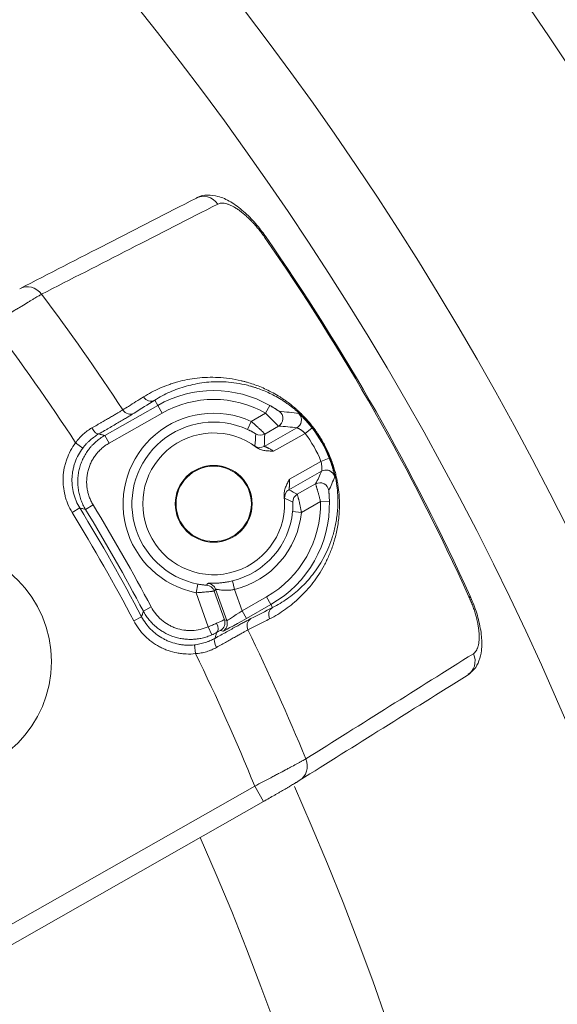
# Model space of a CAD drawing. Header units: millimetres. Extents: x 25 to 1460, y 35 to 806.
# Tile 18 of 46: x 351 to 381, y 655 to 710. Entities that reach past the tile are written whole.
import ezdxf

# ---------------------------------------------------------------- set-up
doc = ezdxf.new("R2010")
doc.units = ezdxf.units.MM
doc.layers.add('1', color=7, linetype='Continuous', true_color=0xffffff)

msp = doc.modelspace()

# ---------------------------------------------------------------- linework, layer by layer
at = {"layer": '1', "color": 155, "linetype": 'Continuous', "lineweight": 18}
for p, q in [((364.874, 698.141), (364.814, 698.099)), ((358.793, 688.604), (358.625, 688.899)), ((355.803, 686.904), (358.793, 688.604)), ((359.04, 688.169), (356.05, 686.47)), ((359.04, 688.169), (358.793, 688.604)), ((364.062, 687.704), (364.871, 688.164)), ((365.119, 688.598), (364.871, 688.164)), ((364.062, 687.704), (363.856, 687.249)), ((364.805, 686.293), (366.648, 687.341)), ((365.603, 687.43), (364.826, 686.988)), ((367.104, 687.025), (365.325, 686.013)), ((367.5, 687.33), (367.104, 687.025)), ((354.563, 686.19), (354.165, 686.491)), ((356.05, 686.47), (355.803, 686.904)), ((366.223, 684.434), (368.002, 685.445)), ((368.467, 685.629), (368.002, 685.445)), ((368.04, 684.891), (366.197, 683.844)), ((366.665, 683.587), (367.7, 684.176)), ((367.977, 683.183), (366.898, 682.57)), ((367.977, 683.183), (368.477, 683.194)), ((354.397, 682.817), (353.971, 682.557)), ((355.149, 682.998), (354.722, 682.738)), ((366.898, 682.57), (366.401, 682.618)), ((363.123, 678.219), (363.005, 678.705)), ((360.953, 678.037), (361.05, 678.527)), ((361.979, 678.134), (362.558, 676.512)), ((362.687, 676.464), (362.056, 678.234)), ((363.123, 678.219), (363.549, 677.024)), ((361.638, 676.114), (360.953, 678.037)), ((363.549, 677.024), (364.929, 677.809)), ((364.929, 677.809), (365.176, 677.374)), ((376.412, 677.842), (376.346, 677.812)), ((376.413, 677.842), (376.412, 677.842)), ((358.426, 677.233), (357.984, 676.999)), ((363.549, 677.024), (363.796, 676.589)), ((365.176, 677.374), (363.796, 676.589)), ((365.176, 677.374), (365.275, 677.201)), ((357.887, 676.679), (357.444, 676.446)), ((362.558, 676.512), (362.687, 676.464)), ((361.638, 676.114), (361.839, 675.656)), ((362.463, 675.861), (362.334, 675.909)), ((360.869, 675.097), (360.924, 674.6)), ((347.635, 657.679), (364.262, 667.13)), ((364.756, 666.261), (364.262, 667.13)), ((364.756, 666.261), (348.129, 656.809))]:
    msp.add_line(p, q, dxfattribs=at)
for centre, radius in [((222.46, 602.654), 191), ((222.46, 602.654), 177.917), ((222.46, 602.654), 173.281), ((361.95, 683.05), 2.169), ((361.95, 683.05), 2.125), ((346.302, 674.154), 6.5)]:
    msp.add_circle(centre, radius, dxfattribs=at)
for centre, radius, start, end in [((259.366, 624.736), 128.531, 24.40463, 34.82735), ((259.366, 624.736), 128.458, 24.40463, 34.82735), ((259.366, 624.736), 116.384, 33.13321, 37.05839), ((259.366, 624.736), 113.139, 33.08158, 37.2257), ((361.95, 683.05), 6.389, 60.2681, 119.616), ((361.95, 683.05), 5.889, 60.2681, 119.616), ((361.95, 683.05), 5.111, 65.5908, 258.747), ((361.95, 683.05), 4.611, 65.5908, 258.747), ((361.95, 683.05), 4, 52.7727, 6.4593), ((361.95, 683.05), 6.509, 21.5909, 37.6411), ((361.95, 683.05), 7.009, 21.5909, 37.6411), ((361.95, 683.05), 6.029, 299.616, 1.2663), ((361.95, 683.05), 6.529, 299.616, 1.2663), ((259.366, 624.736), 110.875, 27.79958, 31.43239), ((259.366, 624.736), 111.375, 27.79958, 31.43239), ((259.366, 624.736), 111.611, 27.92133, 31.31064), ((259.366, 624.736), 112.111, 27.92133, 31.31064), ((361.95, 683.05), 4.471, 283.6432, 354.4575), ((361.95, 683.05), 4.971, 283.6432, 354.4575), ((259.366, 624.736), 116.384, 22.17359, 26.09876), ((259.366, 624.736), 113.139, 22.00628, 26.1504), ((222.46, 602.654), 157.803, 275.78031, 24.10625), ((222.46, 602.654), 151.776, 276.03, 23.93438)]:
    msp.add_arc(centre, radius, start, end, dxfattribs=at)
for centre, major_axis, ratio, start_param, end_param in [((361.434, 699.412), (0.457, -0.89), 0.925549, 1.716671, 3.187703), ((351.503, 694.314), (0.457, -0.89), 0.925216, 1.730595, 3.187604), ((358.378, 689.333), (-0.266, 0.424), 0.927163, 1.587455, 3.094994), ((357.215, 688.604), (-0.266, 0.424), 0.927162, 1.587651, 3.094994), ((365.356, 687.864), (0.025, 0.499), 0.999471, 3.708128, 5.71665), ((366.401, 687.775), (0.06, 0.496), 0.999569, 4.646397, 5.646785), ((366.401, 687.775), (0.06, 0.496), 0.999569, 3.777993, 4.646397), ((355.221, 687.425), (-0.25, 0.433), 0.34841, 1.590254, 3.122973), ((364.579, 687.423), (0.5, -0.006), 0.999796, 4.183376, 5.241402), ((364.558, 686.728), (0.499, -0.025), 0.999786, 4.145636, 5.279142), ((368.287, 684.457), (-0.457, 0.203), 0.999569, 4.890245, 5.646785), ((368.287, 684.457), (-0.457, 0.203), 0.999569, 3.777993, 4.890245), ((367.948, 683.741), (0.446, -0.226), 0.9995, 0.584568, 2.557025), ((366.444, 683.409), (0.234, 0.442), 0.999786, 1.004044, 2.137549), ((366.912, 683.152), (0.247, 0.435), 0.999794, 1.033597, 2.107996), ((361.509, 677.967), (0.396, -0.306), 0.999785, 0.999996, 2.141597), ((361.585, 678.066), (0.398, -0.303), 0.999783, 0.993249, 2.148344), ((363.54, 677.049), (0.853, 0.585), 0.024847, 3.15247, 4.705813), ((365.522, 676.766), (-0.228, 0.445), 0.927163, 0.046599, 1.554138), ((361.646, 676.093), (0.912, 0.419), 0.008794, 0.016678, 1.030974), ((362.087, 676.344), (0.174, 0.469), 0.999741, 4.014385, 5.410393), ((363.787, 676.614), (1.324, 0.753), 0.01719, 3.156014, 4.709357), ((362.216, 676.296), (0.174, 0.469), 0.999741, 4.014385, 5.410393), ((364.3, 676.14), (0.228, -0.445), 0.927162, 3.188192, 4.695535), ((361.87, 676.229), (-0.243, 0.437), 0.508204, 3.161858, 4.628365), ((361.893, 675.658), (0.441, 0.251), 0.01719, 0.014421, 1.028717), ((362.268, 675.03), (0.244, -0.436), 0.34841, 3.160213, 4.692931), ((375.745, 674.236), (-0.531, 0.847), 0.925549, 3.095483, 4.566514), ((366.284, 668.311), (-0.531, 0.848), 0.925216, 3.095581, 4.552591)]:
    msp.add_ellipse(centre, major_axis=major_axis, ratio=ratio, start_param=start_param, end_param=end_param, dxfattribs=at)
for points, knots in [([(364.87, 698.138), (364.693, 698.396), (364.303, 698.903), (363.63, 699.582), (362.921, 700.106), (362.247, 700.416), (361.618, 700.486), (361.168, 700.435), (360.997, 700.304), (360.983, 700.293)], [0, 0, 0, 0, 0.163602, 0.345999, 0.533606, 0.715004, 0.856618, 0.988494, 1, 1, 1, 1]), ([(364.814, 698.099), (364.759, 698.178), (364.647, 698.333), (364.473, 698.556), (364.353, 698.698), (364.261, 698.803), (364.23, 698.837), (364.184, 698.888), (364.168, 698.905), (364.137, 698.938), (364.059, 699.021), (363.919, 699.162), (363.732, 699.334), (363.607, 699.438), (363.529, 699.5), (363.514, 699.512), (363.483, 699.536), (363.436, 699.571), (363.39, 699.605), (363.299, 699.669), (363.18, 699.747), (363.065, 699.812), (362.98, 699.856), (362.952, 699.87), (362.896, 699.895), (362.869, 699.907), (362.787, 699.94), (362.683, 699.976), (362.539, 700.008), (362.45, 700.013), (362.386, 700.012), (362.366, 700.01), (362.326, 700.005), (362.306, 700.002), (362.25, 699.989), (362.215, 699.976), (362.182, 699.959)], [0, 0, 0, 0, 0.0625, 0.125, 0.1875, 0.1875, 0.21875, 0.21875, 0.234375, 0.234375, 0.25, 0.3125, 0.375, 0.4375, 0.4375, 0.453125, 0.453125, 0.46875, 0.5, 0.5, 0.5625, 0.625, 0.625, 0.65625, 0.65625, 0.6875, 0.6875, 0.75, 0.8125, 0.875, 0.875, 0.90625, 0.90625, 0.9375, 0.9375, 1, 1, 1, 1]), ([(352.243, 694.873), (352.186, 694.84), (352.119, 694.801), (351.967, 694.711), (351.882, 694.661), (351.764, 694.591), (351.74, 694.576), (351.69, 694.546), (351.665, 694.531), (351.588, 694.485), (351.535, 694.453), (351.371, 694.354), (351.254, 694.284), (351.07, 694.172), (351.006, 694.134), (350.909, 694.074), (350.876, 694.054), (350.81, 694.014), (350.777, 693.994), (350.61, 693.892), (350.472, 693.808), (350.261, 693.678), (350.19, 693.634), (350.081, 693.567), (350.045, 693.545), (349.972, 693.5), (349.935, 693.477), (349.751, 693.364), (349.603, 693.273), (349.454, 693.18)], [0, 0, 0, 0, 0.125, 0.125, 0.25, 0.25, 0.28125, 0.28125, 0.3125, 0.3125, 0.375, 0.375, 0.5, 0.5, 0.5625, 0.5625, 0.59375, 0.59375, 0.625, 0.625, 0.75, 0.75, 0.8125, 0.8125, 0.84375, 0.84375, 0.875, 0.875, 1, 1, 1, 1]), ([(357.99, 689.08), (358.286, 689.266), (358.595, 689.43), (359.079, 689.643), (359.243, 689.709), (359.496, 689.799), (359.581, 689.827), (359.753, 689.881), (359.839, 689.907), (360.103, 689.979), (360.281, 690.021), (360.645, 690.091), (360.831, 690.12), (361.209, 690.163), (361.402, 690.178), (361.795, 690.191), (361.996, 690.19), (362.406, 690.169), (362.616, 690.15), (363.045, 690.091), (363.265, 690.051), (363.548, 689.984), (363.633, 689.963), (363.72, 689.94), (363.778, 689.924), (363.807, 689.916), (363.952, 689.874), (364.07, 689.837), (364.307, 689.756), (364.427, 689.711), (364.671, 689.613), (364.794, 689.559), (365.043, 689.441), (365.17, 689.377), (365.427, 689.237), (365.558, 689.161), (365.724, 689.056), (365.757, 689.034), (365.825, 688.99), (365.858, 688.968), (365.96, 688.899), (366.027, 688.851), (366.232, 688.702), (366.369, 688.595), (366.577, 688.418), (366.647, 688.356), (366.788, 688.227), (366.858, 688.16), (366.947, 688.072), (366.965, 688.054), (367, 688.017), (367.054, 687.963), (367.107, 687.907), (367.212, 687.792), (367.282, 687.713), (367.421, 687.548), (367.49, 687.463), (367.592, 687.33), (367.626, 687.284), (367.694, 687.191), (367.727, 687.145), (367.892, 686.908), (368.016, 686.71), (368.145, 686.479), (368.159, 686.453), (368.188, 686.401), (368.202, 686.374), (368.243, 686.296), (368.27, 686.244), (368.348, 686.087), (368.396, 685.982), (368.488, 685.774), (368.53, 685.669), (368.59, 685.513), (368.609, 685.461), (368.646, 685.358), (368.664, 685.307), (368.714, 685.154), (368.744, 685.055), (368.8, 684.858), (368.825, 684.761), (368.871, 684.57), (368.891, 684.476), (368.919, 684.337), (368.927, 684.291), (368.943, 684.199), (368.951, 684.154), (368.986, 683.93), (369.006, 683.758), (369.027, 683.508), (369.032, 683.426), (369.038, 683.305), (369.04, 683.265), (369.042, 683.186), (369.043, 683.146), (369.046, 682.951), (369.043, 682.801), (369.03, 682.51), (369.019, 682.369), (368.99, 682.096), (368.971, 681.963), (368.929, 681.706), (368.905, 681.58), (368.852, 681.336), (368.823, 681.217), (368.775, 681.042), (368.759, 680.985), (368.725, 680.872), (368.707, 680.816), (368.618, 680.542), (368.539, 680.334), (368.368, 679.939), (368.277, 679.752), (368.084, 679.394), (367.982, 679.223), (367.77, 678.897), (367.66, 678.742), (367.431, 678.444), (367.312, 678.302), (367.068, 678.03), (366.942, 677.901), (366.683, 677.653), (366.551, 677.535), (366.279, 677.311), (366.14, 677.205), (365.713, 676.901), (365.415, 676.721), (365.106, 676.562)], [0, 0, 0, 0, 0.0625, 0.0625, 0.09375, 0.09375, 0.109375, 0.109375, 0.125, 0.125, 0.15625, 0.15625, 0.1875, 0.1875, 0.21875, 0.21875, 0.25, 0.25, 0.28125, 0.28125, 0.3125, 0.3125, 0.320312, 0.324219, 0.324219, 0.328125, 0.328125, 0.34375, 0.34375, 0.359375, 0.359375, 0.375, 0.375, 0.390625, 0.390625, 0.40625, 0.40625, 0.410156, 0.410156, 0.414062, 0.414062, 0.421875, 0.421875, 0.4375, 0.4375, 0.445312, 0.445312, 0.453125, 0.453125, 0.455078, 0.455078, 0.457031, 0.460937, 0.460937, 0.46875, 0.46875, 0.476562, 0.476562, 0.480469, 0.480469, 0.484375, 0.484375, 0.5, 0.5, 0.501953, 0.501953, 0.503906, 0.503906, 0.507812, 0.507812, 0.515625, 0.515625, 0.523437, 0.523437, 0.527344, 0.527344, 0.53125, 0.53125, 0.539062, 0.539062, 0.546875, 0.546875, 0.554687, 0.554687, 0.558594, 0.558594, 0.5625, 0.5625, 0.578125, 0.578125, 0.585937, 0.585937, 0.589844, 0.589844, 0.59375, 0.59375, 0.609375, 0.609375, 0.625, 0.625, 0.640625, 0.640625, 0.65625, 0.65625, 0.671875, 0.671875, 0.679687, 0.679687, 0.6875, 0.6875, 0.71875, 0.71875, 0.75, 0.75, 0.78125, 0.78125, 0.8125, 0.8125, 0.84375, 0.84375, 0.875, 0.875, 0.90625, 0.90625, 0.9375, 0.9375, 1, 1, 1, 1]), ([(365.275, 677.201), (365.561, 677.346), (365.836, 677.512), (366.231, 677.79), (366.36, 677.888), (366.612, 678.094), (366.735, 678.202), (366.975, 678.43), (367.092, 678.549), (367.319, 678.799), (367.429, 678.93), (367.642, 679.204), (367.745, 679.348), (367.943, 679.648), (368.038, 679.805), (368.219, 680.136), (368.304, 680.309), (368.465, 680.673), (368.539, 680.864), (368.641, 681.169), (368.673, 681.273), (368.711, 681.407), (368.718, 681.434), (368.733, 681.489), (368.754, 681.571), (368.774, 681.655), (368.813, 681.824), (368.836, 681.941), (368.877, 682.18), (368.895, 682.303), (368.924, 682.556), (368.936, 682.687), (368.951, 682.958), (368.955, 683.098), (368.954, 683.28), (368.953, 683.317), (368.952, 683.391), (368.948, 683.504), (368.942, 683.619), (368.924, 683.853), (368.907, 684.015), (368.87, 684.269), (368.855, 684.355), (368.822, 684.532), (368.804, 684.621), (368.762, 684.803), (368.738, 684.896), (368.687, 685.084), (368.658, 685.18), (368.61, 685.327), (368.594, 685.376), (368.568, 685.451), (368.559, 685.476), (368.541, 685.526), (368.531, 685.551), (368.483, 685.678), (368.442, 685.78), (368.354, 685.983), (368.307, 686.085), (368.231, 686.239), (368.205, 686.29), (368.164, 686.367), (368.151, 686.393), (368.123, 686.444), (368.109, 686.469), (367.982, 686.696), (367.86, 686.889), (367.715, 687.096), (367.698, 687.119), (367.666, 687.164), (367.649, 687.187), (367.599, 687.254), (367.566, 687.298), (367.466, 687.426), (367.399, 687.508), (367.264, 687.665), (367.197, 687.741), (367.094, 687.849), (367.06, 687.885), (366.992, 687.955), (366.958, 687.989), (366.856, 688.088), (366.788, 688.151), (366.654, 688.272), (366.588, 688.329), (366.39, 688.494), (366.26, 688.593), (366.067, 688.731), (366.003, 688.775), (365.875, 688.86), (365.812, 688.9), (365.625, 689.015), (365.503, 689.085), (365.262, 689.213), (365.144, 689.271), (364.911, 689.378), (364.796, 689.427), (364.57, 689.516), (364.458, 689.556), (364.292, 689.611), (364.237, 689.629), (364.128, 689.662), (364.074, 689.678), (363.912, 689.723), (363.806, 689.75), (363.491, 689.821), (363.288, 689.856), (362.89, 689.908), (362.696, 689.924), (362.317, 689.94), (362.131, 689.94), (361.768, 689.926), (361.59, 689.911), (361.241, 689.869), (361.07, 689.842), (360.734, 689.775), (360.569, 689.735), (360.246, 689.645), (360.088, 689.594), (359.778, 689.483), (359.627, 689.421), (359.182, 689.223), (358.897, 689.071), (358.625, 688.899)], [0, 0, 0, 0, 0.0625, 0.0625, 0.09375, 0.09375, 0.125, 0.125, 0.15625, 0.15625, 0.1875, 0.1875, 0.21875, 0.21875, 0.25, 0.25, 0.28125, 0.28125, 0.3125, 0.3125, 0.328125, 0.328125, 0.332031, 0.332031, 0.335937, 0.34375, 0.34375, 0.359375, 0.359375, 0.375, 0.375, 0.390625, 0.390625, 0.40625, 0.40625, 0.410156, 0.410156, 0.414062, 0.421875, 0.421875, 0.4375, 0.4375, 0.445312, 0.445312, 0.453125, 0.453125, 0.460937, 0.460937, 0.46875, 0.46875, 0.472656, 0.472656, 0.474609, 0.474609, 0.476562, 0.476562, 0.484375, 0.484375, 0.492187, 0.492187, 0.496094, 0.496094, 0.498047, 0.498047, 0.5, 0.5, 0.515625, 0.515625, 0.517578, 0.517578, 0.519531, 0.519531, 0.523437, 0.523437, 0.53125, 0.53125, 0.539062, 0.539062, 0.542969, 0.542969, 0.546875, 0.546875, 0.554687, 0.554687, 0.5625, 0.5625, 0.578125, 0.578125, 0.585937, 0.585937, 0.59375, 0.59375, 0.609375, 0.609375, 0.625, 0.625, 0.640625, 0.640625, 0.65625, 0.65625, 0.664062, 0.664062, 0.671875, 0.671875, 0.6875, 0.6875, 0.71875, 0.71875, 0.75, 0.75, 0.78125, 0.78125, 0.8125, 0.8125, 0.84375, 0.84375, 0.875, 0.875, 0.90625, 0.90625, 0.9375, 0.9375, 1, 1, 1, 1]), ([(356.826, 688.35), (356.932, 688.417), (357.038, 688.483), (357.426, 688.726), (357.708, 688.903), (357.99, 689.08)], [0, 0, 0, 0, 0.272793, 0.272793, 1, 1, 1, 1]), ([(355.075, 687.33), (355.175, 687.386), (355.272, 687.442), (355.415, 687.523), (355.461, 687.549), (355.554, 687.602), (355.599, 687.628), (355.732, 687.705), (355.903, 687.803), (356.06, 687.894), (356.173, 687.96), (356.209, 687.981), (356.281, 688.023), (356.315, 688.043), (356.416, 688.103), (356.541, 688.177), (356.647, 688.24), (356.744, 688.299), (356.788, 688.326), (356.826, 688.35)], [0, 0, 0, 0, 0.125, 0.125, 0.1875, 0.1875, 0.25, 0.25, 0.375, 0.5, 0.5, 0.5625, 0.5625, 0.625, 0.625, 0.75, 0.875, 0.875, 1, 1, 1, 1]), ([(357.462, 688.169), (357.417, 688.141), (357.368, 688.11), (357.257, 688.043), (357.136, 687.969), (356.994, 687.884), (356.879, 687.816), (356.84, 687.792), (356.758, 687.744), (356.717, 687.719), (356.589, 687.643), (356.41, 687.538), (356.216, 687.425), (356.064, 687.336), (356.013, 687.306), (355.907, 687.245), (355.854, 687.214), (355.692, 687.12), (355.582, 687.056), (355.468, 686.991)], [0, 0, 0, 0, 0.125, 0.125, 0.25, 0.375, 0.375, 0.4375, 0.4375, 0.5, 0.5, 0.625, 0.75, 0.75, 0.8125, 0.8125, 0.875, 0.875, 1, 1, 1, 1]), ([(365.603, 687.43), (365.602, 687.43), (365.596, 687.436), (365.58, 687.451), (365.574, 687.458), (365.563, 687.469), (365.559, 687.473), (365.551, 687.482), (365.546, 687.486), (365.522, 687.51), (365.499, 687.534), (365.466, 687.569), (365.459, 687.576), (365.444, 687.591), (365.422, 687.614), (365.382, 687.655), (365.347, 687.691), (365.31, 687.728), (365.291, 687.748), (365.232, 687.807), (365.191, 687.849), (365.136, 687.903), (365.125, 687.914), (365.103, 687.937), (365.092, 687.948), (365.058, 687.981), (365.035, 688.004), (364.966, 688.072), (364.919, 688.117), (364.871, 688.164)], [0, 0, 0, 0, 0.125, 0.125, 0.1875, 0.1875, 0.21875, 0.21875, 0.25, 0.25, 0.375, 0.375, 0.40625, 0.40625, 0.4375, 0.5, 0.5625, 0.5625, 0.625, 0.625, 0.75, 0.75, 0.78125, 0.78125, 0.8125, 0.8125, 0.875, 0.875, 1, 1, 1, 1]), ([(365.119, 688.598), (365.15, 688.58), (365.182, 688.561), (365.228, 688.534), (365.244, 688.525), (365.274, 688.506), (365.289, 688.497), (365.334, 688.47), (365.363, 688.452), (365.404, 688.426), (365.418, 688.417), (365.445, 688.4), (365.457, 688.392), (365.495, 688.368), (365.518, 688.354), (365.549, 688.333), (365.559, 688.327), (365.577, 688.315), (365.594, 688.304), (365.608, 688.295), (365.617, 688.289), (365.62, 688.287), (365.625, 688.284), (365.627, 688.282), (365.638, 688.276), (365.644, 688.273), (365.645, 688.273)], [0, 0, 0, 0, 0.125, 0.125, 0.1875, 0.1875, 0.25, 0.25, 0.375, 0.375, 0.4375, 0.4375, 0.5, 0.5, 0.625, 0.625, 0.6875, 0.6875, 0.75, 0.8125, 0.8125, 0.84375, 0.84375, 0.875, 0.875, 1, 1, 1, 1]), ([(365.645, 688.273), (365.84, 688.256), (366.028, 688.236), (366.393, 688.191), (366.571, 688.166), (366.744, 688.139)], [0, 0, 0, 0, 0.5, 0.5, 1, 1, 1, 1]), ([(366.744, 688.139), (366.746, 688.139), (366.754, 688.133), (366.773, 688.117), (366.781, 688.11), (366.795, 688.098), (366.8, 688.094), (366.81, 688.084), (366.816, 688.079), (366.844, 688.053), (366.872, 688.028), (366.918, 687.984), (366.934, 687.968), (366.968, 687.934), (366.986, 687.917), (367.041, 687.862), (367.079, 687.821), (367.161, 687.734), (367.202, 687.688), (367.265, 687.616), (367.287, 687.592), (367.319, 687.554), (367.329, 687.541), (367.351, 687.516), (367.362, 687.503), (367.415, 687.438), (367.458, 687.384), (367.5, 687.33)], [0, 0, 0, 0, 0.125, 0.125, 0.1875, 0.1875, 0.21875, 0.21875, 0.25, 0.25, 0.375, 0.375, 0.4375, 0.4375, 0.5, 0.5, 0.625, 0.625, 0.75, 0.75, 0.8125, 0.8125, 0.84375, 0.84375, 0.875, 0.875, 1, 1, 1, 1]), ([(364.062, 687.704), (364.113, 687.661), (364.163, 687.617), (364.236, 687.553), (364.26, 687.532), (364.296, 687.5), (364.307, 687.489), (364.331, 687.468), (364.343, 687.457), (364.4, 687.405), (364.444, 687.364), (364.506, 687.306), (364.526, 687.287), (364.565, 687.251), (364.583, 687.233), (364.636, 687.182), (364.668, 687.151), (364.724, 687.095), (364.747, 687.072), (364.776, 687.042), (364.785, 687.033), (364.8, 687.018), (364.806, 687.011), (364.821, 686.995), (364.826, 686.989), (364.826, 686.988)], [0, 0, 0, 0, 0.125, 0.125, 0.1875, 0.1875, 0.21875, 0.21875, 0.25, 0.25, 0.375, 0.375, 0.4375, 0.4375, 0.5, 0.5, 0.625, 0.625, 0.75, 0.75, 0.8125, 0.8125, 0.875, 0.875, 1, 1, 1, 1]), ([(354.165, 686.491), (354.225, 686.579), (354.291, 686.664), (354.378, 686.764), (354.395, 686.784), (354.431, 686.823), (354.45, 686.842), (354.505, 686.899), (354.543, 686.936), (354.658, 687.041), (354.738, 687.106), (354.903, 687.226), (354.988, 687.28), (355.075, 687.33)], [0, 0, 0, 0, 0.25, 0.25, 0.3125, 0.3125, 0.375, 0.375, 0.5, 0.5, 0.75, 0.75, 1, 1, 1, 1]), ([(364.322, 686.994), (364.322, 686.995), (364.319, 686.997), (364.31, 687.004), (364.306, 687.006), (364.297, 687.012), (364.287, 687.019), (364.274, 687.027), (364.259, 687.036), (364.251, 687.041), (364.226, 687.057), (364.206, 687.068), (364.174, 687.087), (364.162, 687.093), (364.138, 687.107), (364.126, 687.114), (364.088, 687.134), (364.061, 687.148), (364.019, 687.17), (364.004, 687.178), (363.975, 687.192), (363.961, 687.199), (363.916, 687.221), (363.886, 687.235), (363.856, 687.249)], [0, 0, 0, 0, 0.125, 0.125, 0.1875, 0.1875, 0.25, 0.3125, 0.3125, 0.375, 0.375, 0.5, 0.5, 0.5625, 0.5625, 0.625, 0.625, 0.75, 0.75, 0.8125, 0.8125, 0.875, 0.875, 1, 1, 1, 1]), ([(366.648, 687.341), (366.483, 687.36), (366.313, 687.378), (365.966, 687.408), (365.787, 687.421), (365.603, 687.43)], [0, 0, 0, 0, 0.5, 0.5, 1, 1, 1, 1]), ([(367.104, 687.025), (367.08, 687.049), (367.055, 687.072), (367.017, 687.105), (367.004, 687.116), (366.978, 687.137), (366.953, 687.157), (366.928, 687.175), (366.904, 687.193), (366.891, 687.202), (366.855, 687.227), (366.832, 687.242), (366.799, 687.263), (366.788, 687.269), (366.767, 687.282), (366.757, 687.287), (366.729, 687.303), (366.712, 687.312), (366.694, 687.321), (366.691, 687.323), (366.684, 687.326), (366.681, 687.328), (366.673, 687.332), (366.668, 687.334), (366.655, 687.339), (366.65, 687.341), (366.648, 687.341)], [0, 0, 0, 0, 0.125, 0.125, 0.1875, 0.1875, 0.25, 0.3125, 0.3125, 0.375, 0.375, 0.5, 0.5, 0.5625, 0.5625, 0.625, 0.625, 0.75, 0.75, 0.78125, 0.78125, 0.8125, 0.8125, 0.875, 0.875, 1, 1, 1, 1]), ([(353.971, 682.557), (353.879, 682.707), (353.799, 682.862), (353.714, 683.065), (353.698, 683.105), (353.667, 683.188), (353.623, 683.311), (353.586, 683.437), (353.522, 683.689), (353.492, 683.86), (353.47, 684.076), (353.467, 684.12), (353.461, 684.207), (353.459, 684.251), (353.456, 684.383), (353.457, 684.47), (353.47, 684.731), (353.492, 684.903), (353.543, 685.158), (353.564, 685.243), (353.599, 685.369), (353.612, 685.411), (353.639, 685.495), (353.653, 685.536), (353.728, 685.741), (353.799, 685.9), (353.964, 686.204), (354.059, 686.351), (354.165, 686.491)], [0, 0, 0, 0, 0.125, 0.125, 0.15625, 0.15625, 0.1875, 0.25, 0.25, 0.375, 0.375, 0.40625, 0.40625, 0.4375, 0.4375, 0.5, 0.5, 0.625, 0.625, 0.6875, 0.6875, 0.71875, 0.71875, 0.75, 0.75, 0.875, 0.875, 1, 1, 1, 1]), ([(354.722, 682.738), (354.67, 682.824), (354.574, 683.001), (354.497, 683.185), (354.446, 683.327), (354.43, 683.375), (354.401, 683.471), (354.387, 683.52), (354.351, 683.666), (354.312, 683.861), (354.293, 684.059), (354.286, 684.209), (354.285, 684.284), (354.286, 684.359), (354.287, 684.409), (354.288, 684.435), (354.295, 684.56), (354.316, 684.759), (354.377, 685.052), (354.437, 685.242), (354.489, 685.384), (354.508, 685.431), (354.547, 685.523), (354.568, 685.569), (354.634, 685.703), (354.73, 685.877), (354.843, 686.041), (354.934, 686.161), (354.966, 686.2), (355.015, 686.257), (355.031, 686.276), (355.065, 686.314), (355.15, 686.406), (355.311, 686.562), (355.468, 686.685), (355.63, 686.801), (355.715, 686.854), (355.803, 686.904)], [0, 0, 0, 0, 0.0625, 0.125, 0.125, 0.15625, 0.15625, 0.1875, 0.1875, 0.25, 0.3125, 0.3125, 0.34375, 0.359375, 0.359375, 0.375, 0.375, 0.4375, 0.5, 0.5625, 0.5625, 0.59375, 0.59375, 0.625, 0.625, 0.6875, 0.75, 0.75, 0.78125, 0.78125, 0.796875, 0.796875, 0.8125, 0.875, 0.9375, 0.9375, 1, 1, 1, 1]), ([(355.468, 686.991), (355.385, 686.942), (355.303, 686.89), (355.143, 686.775), (355.064, 686.713), (354.949, 686.612), (354.911, 686.577), (354.856, 686.523), (354.837, 686.505), (354.801, 686.468), (354.711, 686.374), (354.627, 686.274), (354.563, 686.19)], [0, 0, 0, 0, 0.25, 0.25, 0.5, 0.5, 0.625, 0.625, 0.6875, 0.6875, 0.75, 1, 1, 1, 1]), ([(356.05, 686.47), (355.977, 686.428), (355.906, 686.383), (355.771, 686.287), (355.64, 686.185), (355.521, 686.069), (355.449, 685.993), (355.435, 685.978), (355.407, 685.946), (355.393, 685.93), (355.352, 685.882), (355.326, 685.85), (355.25, 685.751), (355.156, 685.614), (355.076, 685.469), (355.021, 685.357), (355.003, 685.319), (354.97, 685.242), (354.955, 685.202), (354.911, 685.085), (354.861, 684.926), (354.811, 684.682), (354.793, 684.516), (354.788, 684.412), (354.787, 684.391), (354.786, 684.349), (354.785, 684.286), (354.786, 684.223), (354.792, 684.099), (354.808, 683.934), (354.84, 683.771), (354.87, 683.649), (354.881, 683.609), (354.906, 683.528), (354.919, 683.489), (354.962, 683.371), (355.026, 683.217), (355.106, 683.069), (355.149, 682.998)], [0, 0, 0, 0, 0.0625, 0.0625, 0.125, 0.1875, 0.1875, 0.203125, 0.203125, 0.21875, 0.21875, 0.25, 0.25, 0.3125, 0.375, 0.375, 0.40625, 0.40625, 0.4375, 0.4375, 0.5, 0.5625, 0.625, 0.625, 0.640625, 0.640625, 0.65625, 0.6875, 0.6875, 0.75, 0.8125, 0.8125, 0.84375, 0.84375, 0.875, 0.875, 0.9375, 1, 1, 1, 1]), ([(355.468, 686.991), (355.525, 686.976), (355.581, 686.962), (355.692, 686.933), (355.747, 686.919), (355.803, 686.904)], [0, 0, 0, 0, 0.504926, 0.504926, 1, 1, 1, 1]), ([(354.563, 686.19), (354.473, 686.07), (354.392, 685.944), (354.25, 685.683), (354.189, 685.547), (354.125, 685.371), (354.113, 685.336), (354.09, 685.264), (354.079, 685.228), (354.048, 685.12), (354.031, 685.047), (353.987, 684.828), (353.968, 684.681), (353.957, 684.457), (353.956, 684.382), (353.959, 684.27), (353.961, 684.232), (353.965, 684.157), (353.968, 684.12), (353.987, 683.934), (354.013, 683.788), (354.068, 683.572), (354.089, 683.5), (354.124, 683.393), (354.137, 683.358), (354.164, 683.288), (354.177, 683.253), (354.25, 683.079), (354.319, 682.946), (354.397, 682.817)], [0, 0, 0, 0, 0.125, 0.125, 0.25, 0.25, 0.28125, 0.28125, 0.3125, 0.3125, 0.375, 0.375, 0.5, 0.5, 0.5625, 0.5625, 0.59375, 0.59375, 0.625, 0.625, 0.75, 0.75, 0.8125, 0.8125, 0.84375, 0.84375, 0.875, 0.875, 1, 1, 1, 1]), ([(364.37, 686.235), (364.353, 686.248), (364.339, 686.26), (364.32, 686.275), (364.314, 686.28), (364.303, 686.289), (364.299, 686.292), (364.286, 686.303), (364.273, 686.314), (364.269, 686.319), (364.269, 686.32)], [0, 0, 0, 0, 0.25, 0.25, 0.375, 0.375, 0.5, 0.5, 0.75, 1, 1, 1, 1]), ([(365.325, 686.013), (365.304, 686.015), (365.284, 686.017), (365.242, 686.02), (365.222, 686.021), (365.16, 686.025), (365.118, 686.028), (364.994, 686.037), (364.912, 686.045), (364.79, 686.064), (364.749, 686.072), (364.669, 686.091), (364.629, 686.103), (364.55, 686.132), (364.512, 686.148), (364.439, 686.187), (364.403, 686.209), (364.37, 686.235)], [0, 0, 0, 0, 0.0625, 0.0625, 0.125, 0.125, 0.25, 0.25, 0.5, 0.5, 0.625, 0.625, 0.75, 0.75, 0.875, 0.875, 1, 1, 1, 1]), ([(364.805, 686.293), (364.805, 686.292), (364.809, 686.29), (364.823, 686.284), (364.828, 686.281), (364.842, 686.276), (364.849, 686.273), (364.874, 686.263), (364.894, 686.255), (364.927, 686.241), (364.939, 686.236), (364.963, 686.226), (364.987, 686.215), (365.014, 686.203), (365.04, 686.19), (365.054, 686.183), (365.096, 686.162), (365.124, 686.146), (365.167, 686.121), (365.181, 686.112), (365.21, 686.094), (365.225, 686.085), (365.268, 686.056), (365.297, 686.035), (365.325, 686.013)], [0, 0, 0, 0, 0.125, 0.125, 0.1875, 0.1875, 0.25, 0.25, 0.375, 0.375, 0.4375, 0.4375, 0.5, 0.5625, 0.5625, 0.625, 0.625, 0.75, 0.75, 0.8125, 0.8125, 0.875, 0.875, 1, 1, 1, 1]), ([(368.04, 684.891), (368.041, 684.892), (368.041, 684.894), (368.042, 684.898), (368.043, 684.899), (368.043, 684.903), (368.044, 684.905), (368.045, 684.917), (368.046, 684.93), (368.048, 684.954), (368.049, 684.962), (368.049, 684.977), (368.049, 684.982), (368.05, 684.992), (368.05, 684.997), (368.051, 685.024), (368.051, 685.048), (368.05, 685.087), (368.05, 685.1), (368.048, 685.128), (368.048, 685.143), (368.045, 685.186), (368.042, 685.217), (368.036, 685.264), (368.034, 685.281), (368.029, 685.313), (368.026, 685.329), (368.017, 685.378), (368.01, 685.412), (368.002, 685.445)], [0, 0, 0, 0, 0.0625, 0.0625, 0.09375, 0.09375, 0.125, 0.125, 0.25, 0.25, 0.3125, 0.3125, 0.34375, 0.34375, 0.375, 0.375, 0.5, 0.5, 0.5625, 0.5625, 0.625, 0.625, 0.75, 0.75, 0.8125, 0.8125, 0.875, 0.875, 1, 1, 1, 1]), ([(368.467, 685.629), (368.492, 685.565), (368.516, 685.501), (368.55, 685.407), (368.561, 685.376), (368.577, 685.329), (368.582, 685.313), (368.593, 685.282), (368.598, 685.267), (368.622, 685.19), (368.64, 685.131), (368.665, 685.046), (368.673, 685.018), (368.684, 684.978), (368.688, 684.964), (368.695, 684.938), (368.698, 684.925), (368.715, 684.862), (368.726, 684.816), (368.738, 684.764), (368.74, 684.754), (368.745, 684.734), (368.747, 684.725), (368.753, 684.697), (368.756, 684.681), (368.765, 684.635), (368.77, 684.611), (368.773, 684.59), (368.774, 684.586), (368.775, 684.579), (368.775, 684.576), (368.776, 684.569), (368.776, 684.566), (368.775, 684.565)], [0, 0, 0, 0, 0.125, 0.125, 0.1875, 0.1875, 0.21875, 0.21875, 0.25, 0.25, 0.375, 0.375, 0.4375, 0.4375, 0.46875, 0.46875, 0.5, 0.5, 0.625, 0.625, 0.65625, 0.65625, 0.6875, 0.6875, 0.75, 0.75, 0.875, 0.875, 0.90625, 0.90625, 0.9375, 0.9375, 1, 1, 1, 1]), ([(367.7, 684.176), (367.763, 684.298), (367.822, 684.419), (367.935, 684.657), (367.988, 684.775), (368.04, 684.891)], [0, 0, 0, 0, 0.5, 0.5, 1, 1, 1, 1]), ([(368.405, 684.941), (368.448, 684.931), (368.525, 684.902), (368.62, 684.834), (368.686, 684.761), (368.725, 684.699), (368.742, 684.662), (368.746, 684.652), (368.747, 684.65)], [0, 0, 0, 0, 0.266493, 0.510881, 0.715517, 0.876029, 0.977625, 1, 1, 1, 1]), ([(365.925, 683.5), (365.92, 683.542), (365.919, 683.583), (365.923, 683.666), (365.928, 683.708), (365.944, 683.79), (365.954, 683.83), (365.979, 683.909), (365.993, 683.948), (366.039, 684.063), (366.074, 684.138), (366.13, 684.249), (366.149, 684.285), (366.177, 684.341), (366.186, 684.359), (366.205, 684.396), (366.214, 684.415), (366.223, 684.434)], [0, 0, 0, 0, 0.125, 0.125, 0.25, 0.25, 0.375, 0.375, 0.5, 0.5, 0.75, 0.75, 0.875, 0.875, 0.9375, 0.9375, 1, 1, 1, 1]), ([(366.223, 684.434), (366.227, 684.398), (366.23, 684.363), (366.233, 684.311), (366.234, 684.294), (366.235, 684.26), (366.235, 684.243), (366.234, 684.193), (366.233, 684.161), (366.23, 684.114), (366.229, 684.099), (366.226, 684.069), (366.224, 684.041), (366.22, 684.014), (366.217, 683.988), (366.215, 683.975), (366.21, 683.94), (366.207, 683.919), (366.203, 683.892), (366.201, 683.884), (366.199, 683.87), (366.197, 683.858), (366.197, 683.85), (366.196, 683.845), (366.197, 683.844), (366.197, 683.844)], [0, 0, 0, 0, 0.125, 0.125, 0.1875, 0.1875, 0.25, 0.25, 0.375, 0.375, 0.4375, 0.4375, 0.5, 0.5625, 0.5625, 0.625, 0.625, 0.75, 0.75, 0.8125, 0.8125, 0.875, 0.9375, 0.9375, 1, 1, 1, 1]), ([(368.775, 684.565), (368.725, 684.441), (368.673, 684.315), (368.563, 684.06), (368.505, 683.93), (368.444, 683.798)], [0, 0, 0, 0, 0.5, 0.5, 1, 1, 1, 1]), ([(367.977, 683.183), (367.961, 683.247), (367.944, 683.31), (367.919, 683.404), (367.911, 683.434), (367.898, 683.48), (367.894, 683.495), (367.886, 683.525), (367.882, 683.54), (367.861, 683.615), (367.845, 683.671), (367.822, 683.751), (367.815, 683.776), (367.804, 683.814), (367.801, 683.826), (367.794, 683.85), (367.79, 683.862), (367.773, 683.92), (367.761, 683.962), (367.745, 684.016), (367.74, 684.033), (367.733, 684.057), (367.731, 684.065), (367.727, 684.079), (367.725, 684.086), (367.715, 684.118), (367.71, 684.138), (367.704, 684.159), (367.703, 684.165), (367.701, 684.173), (367.7, 684.175), (367.7, 684.176)], [0, 0, 0, 0, 0.125, 0.125, 0.1875, 0.1875, 0.21875, 0.21875, 0.25, 0.25, 0.375, 0.375, 0.4375, 0.4375, 0.46875, 0.46875, 0.5, 0.5, 0.625, 0.625, 0.6875, 0.6875, 0.71875, 0.71875, 0.75, 0.75, 0.875, 0.875, 0.9375, 0.9375, 1, 1, 1, 1]), ([(368.444, 683.798), (368.444, 683.798), (368.444, 683.796), (368.444, 683.791), (368.444, 683.787), (368.445, 683.772), (368.446, 683.758), (368.448, 683.731), (368.448, 683.721), (368.45, 683.7), (368.452, 683.678), (368.454, 683.652), (368.455, 683.633), (368.456, 683.626), (368.457, 683.612), (368.457, 683.605), (368.46, 683.568), (368.462, 683.538), (368.465, 683.49), (368.466, 683.474), (368.468, 683.44), (368.469, 683.423), (368.471, 683.372), (368.473, 683.337), (368.475, 683.266), (368.476, 683.23), (368.477, 683.194)], [0, 0, 0, 0, 0.0625, 0.0625, 0.125, 0.125, 0.25, 0.25, 0.3125, 0.3125, 0.375, 0.4375, 0.4375, 0.46875, 0.46875, 0.5, 0.5, 0.625, 0.625, 0.6875, 0.6875, 0.75, 0.75, 0.875, 0.875, 1, 1, 1, 1]), ([(365.946, 683.369), (365.945, 683.37), (365.943, 683.376), (365.94, 683.393), (365.938, 683.409), (365.937, 683.415), (365.935, 683.429), (365.934, 683.436), (365.93, 683.46), (365.928, 683.479), (365.925, 683.5)], [0, 0, 0, 0, 0.25, 0.5, 0.5, 0.625, 0.625, 0.75, 0.75, 1, 1, 1, 1]), ([(366.401, 682.618), (366.404, 682.651), (366.407, 682.684), (366.411, 682.749), (366.413, 682.781), (366.415, 682.828), (366.416, 682.844), (366.417, 682.874), (366.417, 682.889), (366.418, 682.931), (366.419, 682.958), (366.419, 682.989), (366.419, 682.995), (366.419, 683.007), (366.418, 683.024), (366.418, 683.05), (366.417, 683.068), (366.417, 683.081), (366.417, 683.085), (366.416, 683.093), (366.416, 683.096), (366.415, 683.113), (366.415, 683.124), (366.414, 683.134), (366.413, 683.137), (366.413, 683.141), (366.412, 683.142), (366.412, 683.142)], [0, 0, 0, 0, 0.125, 0.125, 0.25, 0.25, 0.3125, 0.3125, 0.375, 0.375, 0.5, 0.5, 0.53125, 0.53125, 0.5625, 0.625, 0.6875, 0.6875, 0.71875, 0.71875, 0.75, 0.75, 0.875, 0.875, 0.9375, 0.9375, 1, 1, 1, 1]), ([(366.665, 683.587), (366.665, 683.587), (366.665, 683.586), (366.666, 683.584), (366.667, 683.583), (366.669, 683.577), (366.67, 683.572), (366.677, 683.551), (366.682, 683.53), (366.692, 683.497), (366.694, 683.49), (366.698, 683.475), (366.704, 683.452), (366.715, 683.409), (366.725, 683.369), (366.733, 683.337), (366.736, 683.326), (366.742, 683.303), (366.745, 683.291), (366.759, 683.232), (366.772, 683.18), (366.79, 683.098), (366.797, 683.07), (366.81, 683.012), (366.816, 682.982), (366.836, 682.891), (366.849, 682.828), (366.868, 682.733), (366.874, 682.701), (366.883, 682.652), (366.886, 682.635), (366.892, 682.603), (366.895, 682.586), (366.898, 682.57)], [0, 0, 0, 0, 0.03125, 0.03125, 0.0625, 0.0625, 0.125, 0.125, 0.25, 0.25, 0.28125, 0.28125, 0.3125, 0.375, 0.4375, 0.4375, 0.46875, 0.46875, 0.5, 0.5, 0.625, 0.625, 0.6875, 0.6875, 0.75, 0.75, 0.875, 0.875, 0.9375, 0.9375, 0.96875, 0.96875, 1, 1, 1, 1]), ([(354.722, 682.738), (354.678, 682.749), (354.634, 682.759), (354.526, 682.786), (354.462, 682.802), (354.397, 682.817)], [0, 0, 0, 0, 0.407391, 0.407391, 1, 1, 1, 1]), ([(361.621, 678.565), (361.623, 678.566), (361.632, 678.567), (361.655, 678.568), (361.66, 678.568), (361.671, 678.568), (361.69, 678.568), (361.728, 678.568), (361.766, 678.567), (361.798, 678.567), (361.809, 678.567), (361.832, 678.567), (361.844, 678.567), (361.906, 678.568), (361.963, 678.569), (362.057, 678.572), (362.09, 678.574), (362.142, 678.577), (362.16, 678.578), (362.196, 678.58), (362.215, 678.581), (362.308, 678.588), (362.388, 678.596), (362.493, 678.609), (362.514, 678.612), (362.557, 678.618), (362.579, 678.621), (362.645, 678.631), (362.689, 678.639), (362.823, 678.663), (362.913, 678.682), (363.005, 678.705)], [0, 0, 0, 0, 0.125, 0.125, 0.15625, 0.15625, 0.1875, 0.25, 0.3125, 0.3125, 0.34375, 0.34375, 0.375, 0.375, 0.5, 0.5, 0.5625, 0.5625, 0.59375, 0.59375, 0.625, 0.625, 0.75, 0.75, 0.78125, 0.78125, 0.8125, 0.8125, 0.875, 0.875, 1, 1, 1, 1]), ([(361.979, 678.134), (361.979, 678.134), (361.977, 678.133), (361.969, 678.132), (361.964, 678.131), (361.942, 678.128), (361.922, 678.125), (361.888, 678.12), (361.881, 678.119), (361.866, 678.117), (361.843, 678.114), (361.816, 678.111), (361.76, 678.104), (361.717, 678.099), (361.644, 678.091), (361.619, 678.089), (361.567, 678.083), (361.541, 678.081), (361.458, 678.073), (361.4, 678.068), (361.322, 678.062), (361.307, 678.06), (361.276, 678.058), (361.228, 678.054), (361.181, 678.051), (361.084, 678.044), (361.019, 678.041), (360.953, 678.037)], [0, 0, 0, 0, 0.0625, 0.0625, 0.125, 0.125, 0.25, 0.25, 0.28125, 0.28125, 0.3125, 0.375, 0.375, 0.5, 0.5, 0.5625, 0.5625, 0.625, 0.625, 0.75, 0.75, 0.78125, 0.78125, 0.8125, 0.875, 0.875, 1, 1, 1, 1]), ([(361.05, 678.527), (361.083, 678.521), (361.114, 678.515), (361.162, 678.507), (361.177, 678.504), (361.208, 678.499), (361.224, 678.497), (361.269, 678.49), (361.298, 678.486), (361.339, 678.481), (361.352, 678.479), (361.378, 678.476), (361.39, 678.475), (361.425, 678.471), (361.446, 678.47), (361.474, 678.467), (361.482, 678.467), (361.498, 678.466), (361.505, 678.465), (361.525, 678.464), (361.534, 678.464), (361.548, 678.464), (361.551, 678.464), (361.552, 678.465)], [0, 0, 0, 0, 0.125, 0.125, 0.1875, 0.1875, 0.25, 0.25, 0.375, 0.375, 0.4375, 0.4375, 0.5, 0.5, 0.625, 0.625, 0.6875, 0.6875, 0.75, 0.75, 0.875, 0.875, 1, 1, 1, 1]), ([(361.552, 678.465), (361.556, 678.47), (361.56, 678.476), (361.579, 678.503), (361.594, 678.525), (361.613, 678.553), (361.617, 678.559), (361.621, 678.565)], [0, 0, 0, 0, 0.165669, 0.165669, 0.828344, 0.828344, 1, 1, 1, 1]), ([(363.123, 678.219), (363.056, 678.206), (362.991, 678.197), (362.893, 678.186), (362.861, 678.184), (362.813, 678.181), (362.797, 678.18), (362.765, 678.178), (362.749, 678.178), (362.671, 678.175), (362.612, 678.176), (362.541, 678.179), (362.527, 678.18), (362.499, 678.181), (362.485, 678.182), (362.444, 678.185), (362.418, 678.187), (362.344, 678.194), (362.298, 678.2), (362.237, 678.208), (362.217, 678.211), (362.182, 678.217), (362.165, 678.219), (362.121, 678.226), (362.098, 678.23), (362.073, 678.234), (362.067, 678.234), (362.059, 678.235), (362.056, 678.235), (362.056, 678.234)], [0, 0, 0, 0, 0.125, 0.125, 0.1875, 0.1875, 0.21875, 0.21875, 0.25, 0.25, 0.375, 0.375, 0.40625, 0.40625, 0.4375, 0.4375, 0.5, 0.5, 0.625, 0.625, 0.6875, 0.6875, 0.75, 0.75, 0.875, 0.875, 0.9375, 0.9375, 1, 1, 1, 1]), ([(376.311, 673.443), (376.441, 673.522), (376.7, 673.731), (376.945, 674.209), (377.082, 674.818), (377.079, 675.586), (376.909, 676.499), (376.664, 677.288), (376.46, 677.717), (376.4, 677.836)], [0, 0, 0, 0, 0.0985, 0.227138, 0.372417, 0.548013, 0.741358, 0.928088, 1, 1, 1, 1]), ([(376.598, 674.599), (376.629, 674.619), (376.658, 674.642), (376.711, 674.697), (376.76, 674.76), (376.801, 674.839), (376.828, 674.904), (376.836, 674.926), (376.852, 674.974), (376.86, 674.998), (376.88, 675.074), (376.902, 675.182), (376.922, 675.362), (376.925, 675.495), (376.924, 675.582), (376.924, 675.6), (376.923, 675.635), (376.921, 675.688), (376.917, 675.743), (376.909, 675.854), (376.893, 676.006), (376.867, 676.165), (376.845, 676.288), (376.836, 676.33), (376.823, 676.393), (376.819, 676.414), (376.809, 676.456), (376.785, 676.562), (376.736, 676.755), (376.657, 677.015), (376.597, 677.192), (376.548, 677.325), (376.531, 677.37), (376.496, 677.459), (376.479, 677.503), (376.424, 677.636), (376.386, 677.724), (376.346, 677.812)], [0, 0, 0, 0, 0.0625, 0.0625, 0.125, 0.1875, 0.1875, 0.21875, 0.21875, 0.25, 0.25, 0.3125, 0.375, 0.4375, 0.4375, 0.453125, 0.453125, 0.46875, 0.5, 0.5, 0.5625, 0.625, 0.625, 0.65625, 0.65625, 0.671875, 0.671875, 0.6875, 0.75, 0.8125, 0.875, 0.875, 0.90625, 0.90625, 0.9375, 0.9375, 1, 1, 1, 1]), ([(357.887, 676.679), (357.9, 676.723), (357.913, 676.766), (357.946, 676.873), (357.965, 676.936), (357.984, 676.999)], [0, 0, 0, 0, 0.407391, 0.407391, 1, 1, 1, 1]), ([(361.839, 675.656), (361.752, 675.618), (361.664, 675.585), (361.53, 675.54), (361.485, 675.527), (361.394, 675.501), (361.349, 675.49), (361.212, 675.458), (361.028, 675.425), (360.75, 675.402), (360.563, 675.403), (360.446, 675.41), (360.422, 675.411), (360.375, 675.415), (360.305, 675.422), (360.235, 675.43), (360.097, 675.451), (359.914, 675.487), (359.735, 675.54), (359.603, 675.587), (359.559, 675.603), (359.472, 675.638), (359.429, 675.657), (359.3, 675.715), (359.134, 675.801), (358.899, 675.952), (358.752, 676.066), (358.663, 676.143), (358.646, 676.158), (358.611, 676.19), (358.593, 676.206), (358.542, 676.254), (358.509, 676.287), (358.411, 676.388), (358.288, 676.528), (358.124, 676.754), (358.029, 676.916), (357.984, 676.999)], [0, 0, 0, 0, 0.0625, 0.0625, 0.09375, 0.09375, 0.125, 0.125, 0.1875, 0.25, 0.3125, 0.3125, 0.328125, 0.328125, 0.34375, 0.375, 0.375, 0.4375, 0.5, 0.5, 0.53125, 0.53125, 0.5625, 0.5625, 0.625, 0.6875, 0.75, 0.75, 0.765625, 0.765625, 0.78125, 0.78125, 0.8125, 0.8125, 0.875, 0.9375, 1, 1, 1, 1]), ([(358.426, 677.233), (358.5, 677.094), (358.585, 676.964), (358.73, 676.783), (358.782, 676.724), (358.863, 676.64), (358.891, 676.612), (358.933, 676.572), (358.948, 676.559), (358.977, 676.533), (358.992, 676.52), (359.125, 676.405), (359.252, 676.315), (359.454, 676.199), (359.523, 676.163), (359.63, 676.114), (359.666, 676.099), (359.739, 676.07), (359.775, 676.056), (359.959, 675.992), (360.109, 675.955), (360.302, 675.926), (360.36, 675.918), (360.418, 675.913), (360.457, 675.91), (360.477, 675.909), (360.575, 675.903), (360.653, 675.903), (360.886, 675.912), (361.039, 675.932), (361.23, 675.975), (361.268, 675.985), (361.344, 676.006), (361.381, 676.018), (361.493, 676.054), (361.566, 676.082), (361.638, 676.114)], [0, 0, 0, 0, 0.125, 0.125, 0.1875, 0.1875, 0.21875, 0.21875, 0.234375, 0.234375, 0.25, 0.25, 0.375, 0.375, 0.4375, 0.4375, 0.46875, 0.46875, 0.5, 0.5, 0.625, 0.625, 0.65625, 0.671875, 0.671875, 0.6875, 0.6875, 0.75, 0.75, 0.875, 0.875, 0.90625, 0.90625, 0.9375, 0.9375, 1, 1, 1, 1]), ([(360.924, 674.6), (360.749, 674.58), (360.574, 674.574), (360.355, 674.583), (360.312, 674.586), (360.224, 674.593), (360.093, 674.605), (359.964, 674.625), (359.709, 674.674), (359.541, 674.72), (359.336, 674.792), (359.295, 674.807), (359.214, 674.839), (359.173, 674.856), (359.052, 674.909), (358.974, 674.947), (358.743, 675.07), (358.597, 675.163), (358.387, 675.318), (358.319, 675.372), (358.22, 675.458), (358.188, 675.487), (358.123, 675.547), (358.092, 675.577), (357.937, 675.732), (357.825, 675.864), (357.619, 676.143), (357.526, 676.291), (357.444, 676.446)], [0, 0, 0, 0, 0.125, 0.125, 0.15625, 0.15625, 0.1875, 0.25, 0.25, 0.375, 0.375, 0.40625, 0.40625, 0.4375, 0.4375, 0.5, 0.5, 0.625, 0.625, 0.6875, 0.6875, 0.71875, 0.71875, 0.75, 0.75, 0.875, 0.875, 1, 1, 1, 1]), ([(357.887, 676.679), (357.957, 676.546), (358.036, 676.42), (358.212, 676.18), (358.309, 676.067), (358.441, 675.934), (358.468, 675.908), (358.524, 675.857), (358.552, 675.832), (358.637, 675.758), (358.695, 675.712), (358.874, 675.579), (359, 675.5), (359.198, 675.395), (359.265, 675.362), (359.368, 675.316), (359.403, 675.302), (359.473, 675.274), (359.508, 675.261), (359.684, 675.199), (359.827, 675.161), (360.046, 675.118), (360.12, 675.107), (360.232, 675.094), (360.269, 675.09), (360.344, 675.085), (360.382, 675.082), (360.57, 675.075), (360.72, 675.08), (360.869, 675.097)], [0, 0, 0, 0, 0.125, 0.125, 0.25, 0.25, 0.28125, 0.28125, 0.3125, 0.3125, 0.375, 0.375, 0.5, 0.5, 0.5625, 0.5625, 0.59375, 0.59375, 0.625, 0.625, 0.75, 0.75, 0.8125, 0.8125, 0.84375, 0.84375, 0.875, 0.875, 1, 1, 1, 1]), ([(362.021, 675.464), (362.135, 675.528), (362.246, 675.59), (362.462, 675.711), (362.567, 675.769), (362.77, 675.882), (362.869, 675.936), (363.013, 676.016), (363.06, 676.041), (363.152, 676.092), (363.197, 676.116), (363.327, 676.188), (363.492, 676.277), (363.638, 676.356), (363.74, 676.41), (363.773, 676.428), (363.837, 676.462), (363.867, 676.478), (363.954, 676.523), (364.006, 676.551), (364.053, 676.574)], [0, 0, 0, 0, 0.125, 0.125, 0.25, 0.25, 0.375, 0.375, 0.4375, 0.4375, 0.5, 0.5, 0.625, 0.75, 0.75, 0.8125, 0.8125, 0.875, 0.875, 1, 1, 1, 1]), ([(365.106, 676.562), (364.994, 676.505), (364.883, 676.448), (364.476, 676.24), (364.18, 676.088), (363.883, 675.936)], [0, 0, 0, 0, 0.272793, 0.272793, 1, 1, 1, 1]), ([(361.638, 676.114), (361.68, 676.131), (361.722, 676.148), (361.805, 676.182), (361.846, 676.199), (361.925, 676.233), (362.003, 676.266), (362.076, 676.299), (362.111, 676.315)], [0, 0, 0, 0, 0.25, 0.25, 0.5, 0.5, 0.75, 1, 1, 1, 1]), ([(363.883, 675.936), (363.843, 675.915), (363.797, 675.891), (363.721, 675.851), (363.695, 675.837), (363.639, 675.807), (363.611, 675.791), (363.521, 675.743), (363.394, 675.673), (363.25, 675.594), (363.136, 675.531), (363.097, 675.509), (363.017, 675.465), (362.976, 675.442), (362.851, 675.372), (362.678, 675.275), (362.495, 675.172), (362.307, 675.065), (362.21, 675.01), (362.111, 674.953)], [0, 0, 0, 0, 0.125, 0.125, 0.1875, 0.1875, 0.25, 0.25, 0.375, 0.5, 0.5, 0.5625, 0.5625, 0.625, 0.625, 0.75, 0.875, 0.875, 1, 1, 1, 1]), ([(360.869, 675.097), (360.974, 675.108), (361.076, 675.125), (361.278, 675.168), (361.376, 675.195), (361.522, 675.242), (361.57, 675.259), (361.641, 675.286), (361.665, 675.295), (361.711, 675.314), (361.827, 675.363), (361.936, 675.417), (362.021, 675.464)], [0, 0, 0, 0, 0.25, 0.25, 0.5, 0.5, 0.625, 0.625, 0.6875, 0.6875, 0.75, 1, 1, 1, 1]), ([(362.117, 675.794), (362.074, 675.771), (362.03, 675.747), (361.96, 675.712), (361.936, 675.701), (361.888, 675.678), (361.863, 675.667), (361.839, 675.656)], [0, 0, 0, 0, 0.5, 0.5, 0.75, 0.75, 1, 1, 1, 1]), ([(362.117, 675.794), (362.101, 675.74), (362.085, 675.686), (362.053, 675.576), (362.037, 675.52), (362.021, 675.464)], [0, 0, 0, 0, 0.492461, 0.492461, 1, 1, 1, 1]), ([(362.111, 674.953), (362.024, 674.903), (361.933, 674.858), (361.814, 674.807), (361.791, 674.797), (361.742, 674.778), (361.718, 674.769), (361.644, 674.742), (361.595, 674.726), (361.445, 674.681), (361.343, 674.657), (361.136, 674.62), (361.031, 674.607), (360.924, 674.6)], [0, 0, 0, 0, 0.25, 0.25, 0.3125, 0.3125, 0.375, 0.375, 0.5, 0.5, 0.75, 0.75, 1, 1, 1, 1]), ([(364.262, 667.13), (364.418, 667.211), (364.571, 667.291), (364.874, 667.449), (365.023, 667.527), (365.208, 667.624), (365.244, 667.643), (365.317, 667.682), (365.354, 667.701), (365.462, 667.758), (365.532, 667.795), (365.74, 667.905), (365.872, 667.975), (366.063, 668.076), (366.125, 668.109), (366.216, 668.158), (366.246, 668.174), (366.305, 668.205), (366.334, 668.221), (366.476, 668.297), (366.58, 668.353), (366.725, 668.431), (366.771, 668.456), (366.836, 668.492), (366.858, 668.503), (366.899, 668.526), (366.919, 668.537), (367.017, 668.591), (367.085, 668.629), (367.143, 668.661)], [0, 0, 0, 0, 0.125, 0.125, 0.25, 0.25, 0.28125, 0.28125, 0.3125, 0.3125, 0.375, 0.375, 0.5, 0.5, 0.5625, 0.5625, 0.59375, 0.59375, 0.625, 0.625, 0.75, 0.75, 0.8125, 0.8125, 0.84375, 0.84375, 0.875, 0.875, 1, 1, 1, 1]), ([(366.779, 667.442), (366.738, 667.417), (366.69, 667.387), (366.622, 667.346), (366.607, 667.337), (366.578, 667.319), (366.533, 667.292), (366.485, 667.263), (366.384, 667.203), (366.31, 667.159), (366.211, 667.1), (366.19, 667.089), (366.149, 667.064), (366.128, 667.052), (366.064, 667.014), (366.02, 666.989), (365.886, 666.911), (365.793, 666.856), (365.648, 666.772), (365.598, 666.743), (365.522, 666.7), (365.497, 666.685), (365.446, 666.655), (365.42, 666.641), (365.29, 666.566), (365.186, 666.506), (364.973, 666.384), (364.865, 666.323), (364.756, 666.261)], [0, 0, 0, 0, 0.125, 0.125, 0.15625, 0.15625, 0.1875, 0.25, 0.25, 0.375, 0.375, 0.40625, 0.40625, 0.4375, 0.4375, 0.5, 0.5, 0.625, 0.625, 0.6875, 0.6875, 0.71875, 0.71875, 0.75, 0.75, 0.875, 0.875, 1, 1, 1, 1])]:
    msp.add_open_spline(points, degree=3, knots=knots, dxfattribs=at)
for points in [[(351.009, 695.183), (354.323, 696.884), (357.633, 698.584), (360.94, 700.281)], [(362.182, 699.959), (358.873, 698.265), (355.56, 696.57), (352.243, 694.873)], [(358.625, 688.899), (358.237, 688.655), (357.85, 688.412), (357.462, 688.169)], [(364.269, 686.32), (364.292, 686.546), (364.309, 686.771), (364.322, 686.994)], [(364.826, 686.988), (364.823, 686.759), (364.817, 686.527), (364.805, 686.293)], [(366.197, 683.844), (366.356, 683.76), (366.511, 683.674), (366.665, 683.587)], [(366.412, 683.142), (366.259, 683.22), (366.104, 683.296), (365.946, 683.369)], [(362.056, 678.234), (362.03, 678.201), (362.005, 678.167), (361.979, 678.134)], [(364.053, 676.574), (364.46, 676.783), (364.867, 676.992), (365.275, 677.201)], [(367.143, 668.661), (370.298, 670.643), (373.45, 672.622), (376.598, 674.599)], [(376.239, 673.367), (373.089, 671.394), (369.936, 669.419), (366.779, 667.442)]]:
    msp.add_open_spline(points, degree=3, dxfattribs=at)

doc.saveas('drawing.dxf')
